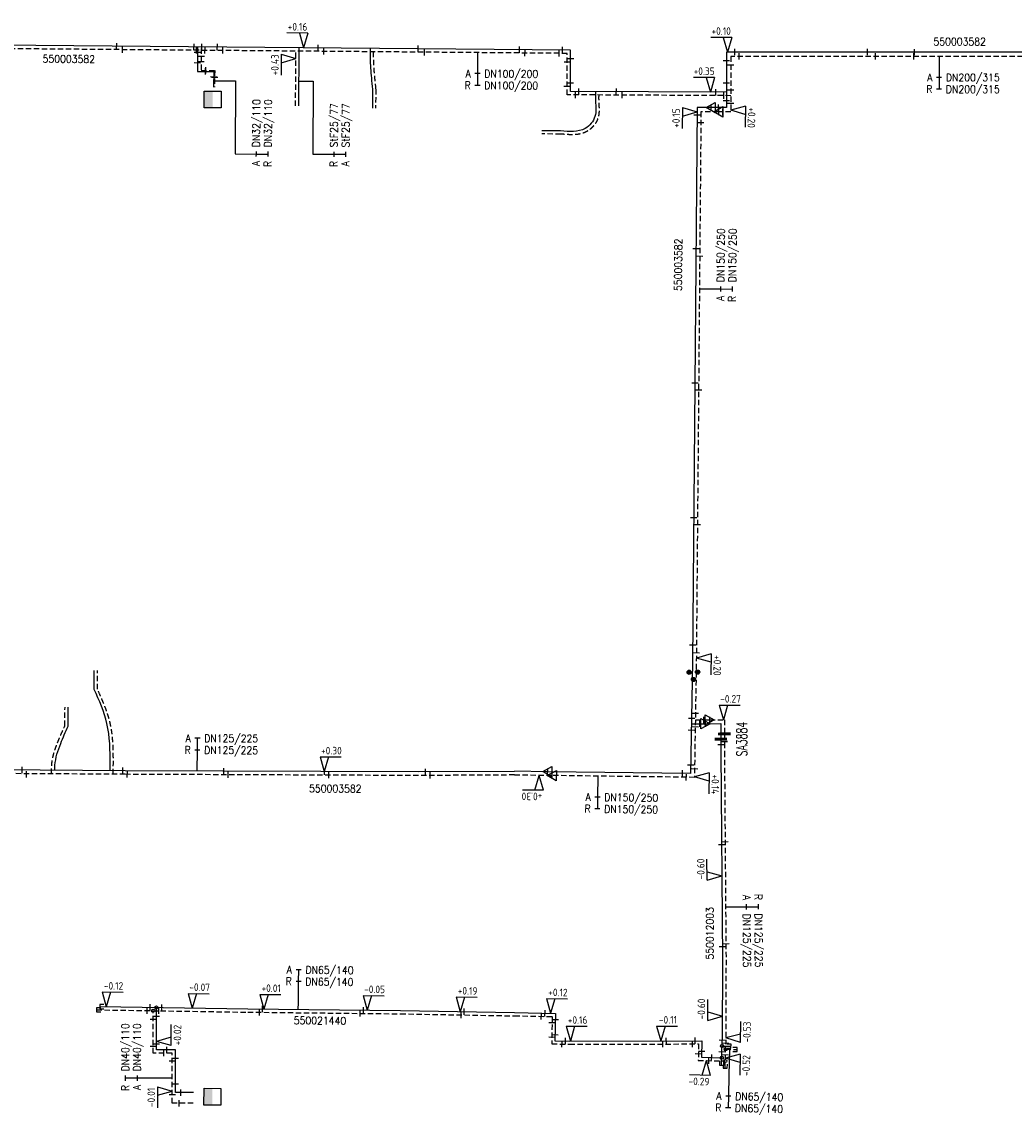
# Model space of a CAD drawing. Header units: millimetres. Extents: x 0 to 118862798, y 0 to 490252104.
# Tile 4 of 12: x 115045952 to 115164083, y 489307940 to 489438003. Entities that reach past the tile are written whole.
import ezdxf
from ezdxf.enums import TextEntityAlignment as Align

# ---------------------------------------------------------------- set-up
doc = ezdxf.new("R2010")
doc.units = ezdxf.units.MM
doc.header["$LTSCALE"] = 200
doc.linetypes.add('HIDDEN2', pattern=[4.7625, 3.175, -1.5875])
for name, color, linetype in [('WW-C-AFSLUITER', 7, 'Continuous'), ('WW-C-expansiekussen', 7, 'Continuous'), ('WW-C-kastWM', 7, 'Continuous'), ('WW-C-mof', 7, 'Continuous'), ('WW-C-tstuk', 7, 'Continuous'), ('WW-C-VERLOOP', 7, 'Continuous'), ('WW-I-diam', 7, 'Continuous'), ('WW-I-info', 7, 'Continuous'), ('WW-I-NAP', 7, 'Continuous'), ('WW-L-aanvoer', 3, 'Continuous'), ('WW-L-retour', 3, 'HIDDEN2')]:
    doc.layers.add(name, color=color, linetype=linetype)
doc.styles.add('DIN17', font='ROMANS.SHX', dxfattribs={"width": 0.9})
doc.styles.add('ISOCP', font='ISOCP.SHX')

# ---------------------------------------------------------------- blocks, each defined once
blk = doc.blocks.new('LR-VERL')
at = {"color": 0, "linetype": 'ByBlock', "lineweight": -2}
blk.add_lwpolyline([(1.08, 0), (-1.08, -1.25), (-1.08, 1.25)], close=True, dxfattribs=at)
blk = doc.blocks.new('LR-mof')
at = {"color": 0, "linetype": 'ByBlock', "lineweight": -2}
blk.add_line((0, -0.75), (0, 0.75), dxfattribs=at)
blk = doc.blocks.new('LR-expk')
at = {"color": 0, "lineweight": -3, "const_width": 0.5}
for points in [[(-3.93, 0.02, 1), (-3.43, 0.02, 1)], [(-2.2, 1.02, 1), (-1.7, 1.02, 1)], [(-2.2, -0.98, 1), (-1.7, -0.98, 1)]]:
    blk.add_lwpolyline(points, format="xyb", close=True, dxfattribs=at)
at = {"color": 0, "linetype": 'ByBlock', "lineweight": -2}
for centre in [(-3.68, 0.02), (-1.95, 1.02), (-1.95, -0.98)]:
    blk.add_circle(centre, 0.5, dxfattribs=at)
blk = doc.blocks.new('LR-DIAO2')
at = {"color": 0, "lineweight": -3}
blk.add_line((0, 0), (0, -5), dxfattribs=at)
at = {"color": 0, "linetype": 'Continuous', "lineweight": -3}
blk.add_line((0, -5), (0, -7.8), dxfattribs=at)
at = {"color": 0, "lineweight": -3}
for points in [[(0.61, -5), (0, -5), (-0.61, -5)], [(0.61, -7.8), (0, -7.8), (-0.61, -7.8)]]:
    blk.add_lwpolyline(points, dxfattribs=at)
at = {"color": 1, "lineweight": -3, "style": 'DIN17', "width": 0.9}
for tag, p in [('*1', (-1.61, -5)), ('*2', (-1.61, -7.78))]:
    blk.add_attdef(tag, text='', height=1.8, dxfattribs=at).set_placement(p, align=Align.MIDDLE_RIGHT)
for tag, p in [('*11', (1.61, -5)), ('*12', (1.61, -7.8))]:
    blk.add_attdef(tag, text='', height=1.8, dxfattribs=at).set_placement(p, align=Align.MIDDLE_LEFT)
blk = doc.blocks.new('LR-DIAB2')
at = {"color": 0, "linetype": 'Continuous', "lineweight": -3}
blk.add_line((0, 5), (0, 7.8), dxfattribs=at)
at = {"color": 0, "lineweight": -3}
blk.add_line((0, 0), (0, 5), dxfattribs=at)
for points in [[(0.61, 7.8), (0, 7.8), (-0.61, 7.8)], [(0.61, 5), (0, 5), (-0.61, 5)]]:
    blk.add_lwpolyline(points, dxfattribs=at)
at = {"color": 1, "lineweight": -3, "style": 'DIN17', "width": 0.9}
for tag, p in [('*1', (-1.61, 7.8)), ('*2', (-1.61, 5.02))]:
    blk.add_attdef(tag, text='', height=1.8, dxfattribs=at).set_placement(p, align=Align.MIDDLE_RIGHT)
for tag, p in [('*11', (1.61, 7.8)), ('*12', (1.61, 5))]:
    blk.add_attdef(tag, text='', height=1.8, dxfattribs=at).set_placement(p, align=Align.MIDDLE_LEFT)
blk = doc.blocks.new('nap1')
at = {"color": 0, "linetype": 'Continuous', "lineweight": -3}
for p, q in [((-1, 3.5), (0, 0)), ((-1, 3.5), (4, 3.5)), ((1, 3.5), (0, 0))]:
    blk.add_line(p, q, dxfattribs=at)
at = {"color": 0, "linetype": 'Continuous', "lineweight": -3, "style": 'ISOCP'}
for tag, p in [('*1', (1.7, 5)), ('*2', (4, 1.5))]:
    blk.add_attdef(tag, text='', height=1.8, dxfattribs=at).set_placement(p, align=Align.MIDDLE)
blk = doc.blocks.new('nap2')
at = {"color": 0, "linetype": 'Continuous', "lineweight": -3}
for p, q in [((1, 3.5), (-4, 3.5)), ((-1, 3.5), (0, 0)), ((1, 3.5), (0, 0))]:
    blk.add_line(p, q, dxfattribs=at)
at = {"color": 0, "linetype": 'Continuous', "lineweight": -3, "style": 'ISOCP'}
for tag, p in [('*1', (-1.5, 5)), ('*2', (-4, 1.5))]:
    blk.add_attdef(tag, text='', height=1.8, dxfattribs=at).set_placement(p, align=Align.MIDDLE)
blk = doc.blocks.new('LR-tsb')
blk.add_circle((0, 0), 0.375)
blk = doc.blocks.new('LR-smof')
at = {"color": 0, "linetype": 'ByBlock', "lineweight": -2}
blk.add_lwpolyline([(1, 0.5), (0, 0.5), (0, -0.5), (1, -0.5)], dxfattribs=at)
blk = doc.blocks.new('LR-AFS')
at = {"color": 0, "lineweight": -3, "const_width": 0.7}
blk.add_lwpolyline([(0, -1.5), (0, 1.5)], dxfattribs=at)
at = {"color": 7, "linetype": 'ByBlock', "lineweight": -2, "style": 'DIN17', "width": 0.9}
blk.add_attdef('*1', text='', height=2.5, dxfattribs=at).set_placement((0, 5), align=Align.MIDDLE)
at = {"color": 0, "linetype": 'ByBlock', "lineweight": -2, "style": 'DIN17', "width": 0.3, "flags": 1}
for tag, p in [('*2', (2.5, 1.5)), ('OCODE', (-7.5, -2.5)), ('NCODE', (-2.5, -2.5)), ('BC', (2.5, -2.5)), ('RK', (7.5, -2.5)), ('ST', (-7.5, -5)), ('VCODE', (-2.5, -5)), ('NIVO', (2.5, -5)), ('IMM', (7.5, -5)), ('FABR', (-7.5, -7.5)), ('TYPE', (-2.5, -7.5)), ('OPBOUW', (2.5, -7.5)), ('BEDIEN', (7.5, -7.5)), ('VERTR', (-7.5, -10)), ('OPBLEN', (-2.5, -10)), ('HULPST', (2.5, -10)), ('VERLSP', (7.5, -10)), ('DEKM', (-7.5, -12.5)), ('PDATUM', (-2.5, -12.5)), ('OPM', (2.5, -12.5)), ('BORD', (7.5, -12.5)), ('BORDL', (-7.5, -15)), ('BORDX', (-2.5, -15)), ('BORDY', (2.5, -15)), ('BORDZ', (7.5, -15))]:
    blk.add_attdef(tag, text='', height=1.8, dxfattribs=at).set_placement(p, align=Align.MIDDLE)
blk = doc.blocks.new('LR-kastWM')
at = {"color": 0, "linetype": 'ByBlock', "lineweight": -3}
blk.add_lwpolyline([(-2, 2), (2, 2), (2, -2), (-2, -2)], close=True, dxfattribs=at)
at = {"color": 0}
blk.add_solid([(-2, -2), (0, -2), (-2, 2), (0, 2)], dxfattribs=at)
at = {"color": 7, "linetype": 'ByBlock', "lineweight": -3, "style": 'DIN17', "width": 0.7}
for tag, p in [('*1', (0, 5)), ('*2', (0, -5))]:
    blk.add_attdef(tag, text='', height=2.5, dxfattribs=at).set_placement(p, align=Align.MIDDLE)
at = {"color": 0, "linetype": 'ByBlock', "lineweight": -2, "style": 'DIN17', "width": 0.3, "flags": 1}
for tag, p in [('OCODE', (4.5, 1.25)), ('NCODE', (9.5, 1.25)), ('BC', (14.5, 1.25)), ('RK', (19.5, 1.25)), ('ST', (4.5, -1.25)), ('VCODE', (9.5, -1.25)), ('NIVO', (14.5, -1.25)), ('IMM', (19.5, -1.25))]:
    blk.add_attdef(tag, text='', height=1.8, dxfattribs=at).set_placement(p, align=Align.MIDDLE)
blk = doc.blocks.new('LR-hyp')
at = {"color": 7, "linetype": 'ByBlock', "lineweight": -3, "style": 'DIN17', "width": 0.9}
blk.add_attdef('*1', text='', height=1.8, dxfattribs=at).set_placement((0, 0), align=Align.MIDDLE)
at = {"color": 7, "linetype": 'ByBlock', "lineweight": -2, "style": 'DIN17', "width": 0.9, "flags": 1}
blk.add_attdef('*2', text='', height=1.8, dxfattribs=at).set_placement((0, -5), align=Align.MIDDLE)

msp = doc.modelspace()

# ---------------------------------------------------------------- linework, layer by layer
at = {"layer": 'WW-I-diam', "lineweight": -3}
for p, q in [((115068899, 489430983), (115071399, 489430963)), ((115071399, 489430963), (115071329, 489422286))]:
    msp.add_line(p, q, dxfattribs=at)
at = {"layer": 'WW-I-diam'}
for p, q in [((115078938, 489430940), (115080650, 489430927)), ((115080650, 489430927), (115080586, 489422258)), ((115078859, 489320406), (115078868, 489321235)), ((115130192, 489315655), (115130123, 489312591)), ((115063853, 489312223), (115062168, 489312223))]:
    msp.add_line(p, q, dxfattribs=at)
at = {"layer": 'WW-L-aanvoer', "lineweight": -3}
for p, q in [((115111282, 489434642), (115009548, 489435494)), ((115066878, 489435014), (115066854, 489432103)), ((115111255, 489429710), (115111282, 489434642)), ((115129836, 489434401), (115129829, 489427794)), ((115184184, 489434384), (115129836, 489434401)), ((115066854, 489432103), (115068799, 489432103)), ((115068799, 489432103), (115068783, 489430212)), ((115087702, 489429975), (115087683, 489427736)), ((115129831, 489429614), (115111255, 489429710)), ((115126350, 489427794), (115125795, 489361765)), ((115127968, 489427794), (115126350, 489427794)), ((115129829, 489427794), (115127968, 489427794)), ((115110089, 489425022), (115107860, 489425033)), ((115125795, 489361765), (115125573, 489348497)), ((115054566, 489358517), (115054580, 489360767)), ((115051457, 489354150), (115051471, 489356400)), ((115125673, 489354426), (115127340, 489354432)), ((115127340, 489354432), (115129162, 489354438)), ((115129162, 489354438), (115129168, 489352589)), ((115129168, 489352589), (115129169, 489352154)), ((115058242, 489348828), (115022243, 489349053)), ((115093183, 489348685), (115058242, 489348828)), ((115104612, 489348753), (115093183, 489348685)), ((115108511, 489348716), (115104616, 489348766)), ((115125573, 489348497), (115108511, 489348716))]:
    msp.add_line(p, q, dxfattribs=at)
at = {"layer": 'WW-L-aanvoer'}
for p, q in [((115078917, 489428015), (115078967, 489434913)), ((115129169, 489352154), (115129169, 489351084)), ((115129169, 489351084), (115129357, 489326304)), ((115129357, 489326304), (115129330, 489316734)), ((115055227, 489320740), (115072842, 489320465)), ((115061973, 489315589), (115061973, 489320635)), ((115072842, 489320465), (115091049, 489320267)), ((115091049, 489320267), (115104595, 489320025)), ((115104595, 489320025), (115109478, 489319938)), ((115109478, 489319938), (115109420, 489316678)), ((115109420, 489316678), (115111151, 489316647)), ((115111151, 489316647), (115126896, 489316680)), ((115126896, 489316680), (115126867, 489314710)), ((115129263, 489313748), (115129330, 489316734)), ((115129315, 489316055), (115130377, 489316031)), ((115064233, 489315589), (115061973, 489315589)), ((115064233, 489310499), (115064233, 489315589)), ((115126867, 489314710), (115129283, 489314663)), ((115066395, 489310499), (115064233, 489310499))]:
    msp.add_line(p, q, dxfattribs=at)
at = {"layer": 'WW-L-aanvoer', "lineweight": -3}
for points, knots in [([(115087424, 489434842), (115087417, 489434459), (115087395, 489433281), (115087516, 489431656), (115087652, 489430420), (115087702, 489429975)], [0, 0, 0, 0, 1148.6137997, 3533.4310691, 4879.329922, 4879.329922, 4879.329922, 4879.329922]), ([(115056459, 489348839), (115056461, 489349094), (115056473, 489350977), (115056429, 489354366), (115055161, 489357191), (115054566, 489358517)], [425.5255078, 425.5255078, 425.5255078, 425.5255078, 1191.3814041, 6071.675778, 10392.5049414, 10392.5049414, 10392.5049414, 10392.5049414]), ([(115049876, 489348880), (115049874, 489349079), (115049889, 489350175), (115050493, 489351963), (115051155, 489353464), (115051457, 489354147)], [423.9765756, 423.9765756, 423.9765756, 423.9765756, 1019.9534837, 3713.5297508, 5959.4706798, 5959.4706798, 5959.4706798, 5959.4706798])]:
    msp.add_open_spline(points, degree=3, knots=knots, dxfattribs=at)
msp.add_spline([(115114253, 489429694), (115114247, 489428551), (115114181, 489426743), (115113014, 489425310), (115110089, 489425022)], degree=3, dxfattribs=at)
at = {"layer": 'WW-L-retour', "lineweight": -3}
for p, q in [((115110880, 489434246), (115009545, 489435094)), ((115067301, 489434810), (115067280, 489432223)), ((115110853, 489429312), (115110880, 489434246)), ((115130350, 489433886), (115130343, 489427279)), ((115184183, 489433869), (115130350, 489433886)), ((115067280, 489432223), (115068909, 489432223)), ((115068909, 489432223), (115068893, 489430211)), ((115088082, 489429983), (115088063, 489427733)), ((115130344, 489429211), (115110853, 489429312)), ((115126796, 489427279), (115126243, 489361539)), ((115128867, 489427279), (115126796, 489427279)), ((115130343, 489427279), (115128867, 489427279)), ((115110108, 489424642), (115107858, 489424653)), ((115126243, 489361539), (115126015, 489348041)), ((115054946, 489358557), (115054960, 489360765)), ((115051077, 489354192), (115051091, 489356402)), ((115126131, 489354878), (115127841, 489354883)), ((115127841, 489354883), (115129585, 489354889)), ((115129585, 489354889), (115129591, 489353211)), ((115129591, 489353211), (115129594, 489352156)), ((115058240, 489348403), (115022241, 489348628)), ((115093184, 489348260), (115058240, 489348403)), ((115104614, 489348328), (115093184, 489348260)), ((115109035, 489348259), (115104610, 489348316)), ((115126015, 489348041), (115109035, 489348259))]:
    msp.add_line(p, q, dxfattribs=at)
at = {"layer": 'WW-L-retour'}
for p, q in [((115078537, 489428017), (115078584, 489434516)), ((115129594, 489352156), (115129594, 489351086)), ((115129594, 489351086), (115129782, 489326305)), ((115129782, 489326305), (115129747, 489316377)), ((115054840, 489320366), (115072837, 489320085)), ((115061593, 489315209), (115061593, 489320261)), ((115072837, 489320085), (115091044, 489319887)), ((115091044, 489319887), (115104588, 489319645)), ((115104588, 489319645), (115109092, 489319565)), ((115109092, 489319565), (115109034, 489316305)), ((115109034, 489316305), (115111148, 489316267)), ((115111148, 489316267), (115126511, 489316299)), ((115126511, 489316299), (115126482, 489314337)), ((115129680, 489313404), (115129747, 489316377)), ((115063853, 489315209), (115061593, 489315209)), ((115063853, 489309236), (115063853, 489315209)), ((115129731, 489315665), (115131106, 489315634)), ((115126482, 489314337), (115129700, 489314275)), ((115066360, 489309236), (115063853, 489309236))]:
    msp.add_line(p, q, dxfattribs=at)
at = {"layer": 'WW-L-retour', "lineweight": -3}
for points, knots in [([(115087797, 489434439), (115087793, 489434194), (115087785, 489433161), (115087896, 489431673), (115088032, 489430436), (115088082, 489429983)], [399.9280016, 399.9280016, 399.9280016, 399.9280016, 1135.4444931, 3498.5674751, 4868.0406579, 4868.0406579, 4868.0406579, 4868.0406579]), ([(115114623, 489429293), (115114619, 489429044), (115114615, 489428147), (115114837, 489426490), (115113056, 489424376), (115111206, 489424543), (115110108, 489424642)], [401.4673484, 401.4673484, 401.4673484, 401.4673484, 1149.4634592, 3092.3415267, 5226.1626854, 8342.1366326, 8342.1366326, 8342.1366326, 8342.1366326]), ([(115056836, 489348412), (115056839, 489348814), (115056854, 489350863), (115056815, 489354415), (115055539, 489357245), (115054946, 489358557)], [0, 0, 0, 0, 1207.4899867, 6157.9574171, 10435.8406607, 10435.8406607, 10435.8406607, 10435.8406607]), ([(115049504, 489348458), (115049495, 489348815), (115049462, 489350098), (115050109, 489352040), (115050781, 489353536), (115051077, 489354192)], [0, 0, 0, 0, 1068.0800082, 3838.2670723, 6003.6125266, 6003.6125266, 6003.6125266, 6003.6125266])]:
    msp.add_open_spline(points, degree=3, knots=knots, dxfattribs=at)

# ---------------------------------------------------------------- block references
at = {"layer": 'WW-C-AFSLUITER', "linetype": 'Continuous'}
ref = msp.add_blockref('LR-AFS', (115129168, 489352589), dxfattribs=dict(at, xscale=500.0000000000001, yscale=500.0000000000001, zscale=500.0000000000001, rotation=270.18940751))
ref.add_attrib('*1', 'SA3884', dxfattribs={"layer": '0', "color": 7, "linetype": 'ByBlock', "lineweight": -2, "height": 1250, "rotation": 90.18941, "style": 'DIN17', "width": 0.65}).set_placement((115131668, 489352597), align=Align.MIDDLE)
at = {"layer": 'WW-C-AFSLUITER', "linetype": 'Continuous', "xscale": 500.0000000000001, "yscale": 500.0000000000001, "zscale": 500.0000000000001, "rotation": 270.18940751}
msp.add_blockref('LR-AFS', (115129591, 489353211), dxfattribs=at)
at = {"layer": 'WW-C-expansiekussen', "linetype": 'Continuous', "lineweight": -3, "xscale": 500.0000000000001, "yscale": 500.0000000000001, "zscale": 500.0000000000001, "rotation": 90.72800000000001}
msp.add_blockref('LR-expk', (115125893, 489361541), dxfattribs=at)
at = {"layer": 'WW-C-kastWM', "linetype": 'Continuous', "xscale": 500, "yscale": 500, "zscale": 500}
msp.add_blockref('LR-kastWM', (115068662, 489428752), dxfattribs=at)
at = {"layer": 'WW-C-kastWM', "linetype": 'Continuous', "xscale": 499.9999999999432, "yscale": 499.9999999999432, "zscale": 499.9999999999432, "rotation": 359.5755464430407}
msp.add_blockref('LR-kastWM', (115068634, 489310013), dxfattribs=at)
at = {"layer": 'WW-C-mof', "linetype": 'Continuous', "lineweight": -3}
for p, xscale, yscale, zscale, rotation in [((115057237, 489435095), 500.0000000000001, 500.0000000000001, 500.0000000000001, 359.5203), ((115057946, 489434689), 500.0000000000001, 500.0000000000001, 500.0000000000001, 359.5203), ((115066449, 489435018), 499.9999999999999, 499.9999999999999, 499.9999999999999, 359.52033679), ((115066854, 489434358), 500, 500, 500, 89.54097622), ((115066754, 489434615), 499.9999999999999, 499.9999999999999, 499.9999999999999, 359.52033679), ((115067382, 489435010), 499.9999999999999, 499.9999999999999, 499.9999999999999, 359.52033679), ((115067754, 489434607), 499.9999999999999, 499.9999999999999, 499.9999999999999, 359.52033679), ((115069222, 489434994), 500.0000000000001, 500.0000000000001, 500.0000000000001, 359.5203), ((115069877, 489434589), 500.0000000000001, 500.0000000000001, 500.0000000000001, 359.5203), ((115081238, 489434894), 500.0000000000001, 500.0000000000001, 500.0000000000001, 359.5203), ((115081906, 489434488), 500.0000000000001, 500.0000000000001, 500.0000000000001, 359.5203), ((115093123, 489434794), 500.0000000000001, 500.0000000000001, 500.0000000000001, 359.5203), ((115093899, 489434388), 500.0000000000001, 500.0000000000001, 500.0000000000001, 359.5203), ((115105206, 489434693), 500.0000000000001, 500.0000000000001, 500.0000000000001, 359.5203), ((115105853, 489434288), 500.0000000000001, 500.0000000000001, 500.0000000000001, 359.5203), ((115146633, 489434396), 500.0000000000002, 500.0000000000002, 500.0000000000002, 359.982), ((115147590, 489433880), 500.0000000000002, 500.0000000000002, 500.0000000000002, 359.982), ((115152137, 489433879), 500.0000000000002, 500.0000000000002, 500.0000000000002, 359.982), ((115152226, 489434394), 500.0000000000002, 500.0000000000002, 500.0000000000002, 359.982), ((115066854, 489433103), 500, 500, 500, 89.54097622), ((115067288, 489433246), 500, 500, 500, 89.54097622), ((115067314, 489433881), 500, 500, 500, 89.54097622), ((115068793, 489431434), 500, 500, 500, 89.54097622), ((115068902, 489431382), 500, 500, 500, 89.54097622), ((115129832, 489430687), 500, 500, 500, 89.93930000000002), ((115116722, 489429710), 500.0000000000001, 500.0000000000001, 500.0000000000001, 359.7035), ((115117412, 489429278), 500.0000000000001, 500.0000000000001, 500.0000000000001, 359.7035), ((115128559, 489429620), 500.0000000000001, 500.0000000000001, 500.0000000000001, 359.7035), ((115129538, 489429215), 500.0000000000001, 500.0000000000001, 500.0000000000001, 359.7035), ((115130350, 489429852), 500, 500, 500, 89.93930000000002), ((115129830, 489428610), 500, 500, 500, 89.93930000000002), ((115126209, 489410967), 500, 500, 500, 89.5184), ((115126651, 489410085), 500, 500, 500, 89.5184), ((115126074, 489394977), 500, 500, 500, 89.5184), ((115126517, 489394139), 500, 500, 500, 89.5184), ((115125940, 489378953), 500, 500, 500, 89.5184), ((115126382, 489378095), 500, 500, 500, 89.5184), ((115125808, 489363780), 500, 500, 500, 89.5184), ((115126254, 489362849), 500, 500, 500, 89.5184), ((115045990, 489348905), 499.9999999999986, 499.9999999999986, 499.9999999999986, 359.76545673), ((115046510, 489348393), 499.9999999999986, 499.9999999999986, 499.9999999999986, 359.76545673), ((115057990, 489348829), 499.9999999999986, 499.9999999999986, 499.9999999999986, 359.76545673), ((115058510, 489348402), 499.9999999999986, 499.9999999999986, 499.9999999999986, 359.76545673), ((115069990, 489348780), 500.0000000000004, 500.0000000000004, 500.0000000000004, 359.76545673), ((115070510, 489348353), 500.0000000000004, 500.0000000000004, 500.0000000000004, 359.76545673), ((115081990, 489348731), 500, 500, 500, 359.76545673), ((115082510, 489348304), 500, 500, 500, 359.76545673), ((115094013, 489348690), 500.0000000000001, 500.0000000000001, 500.0000000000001, 0.34063826), ((115094572, 489348268), 500.0000000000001, 500.0000000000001, 500.0000000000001, 0.34063826)]:
    msp.add_blockref('LR-mof', p, dxfattribs=dict(at, xscale=xscale, yscale=yscale, zscale=zscale, rotation=rotation))
at = {"layer": 'WW-C-mof', "lineweight": -3}
for p, xscale, yscale, zscale, rotation in [((115109880, 489434254), 500, 500, 500, 179.5203367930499), ((115110282, 489434651), 500, 500, 500, 179.5203367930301), ((115130836, 489434401), 500, 500, 500, 359.9819571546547), ((115131350, 489433886), 500, 500, 500, 359.9819571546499), ((115110874, 489433246), 500.0000000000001, 500.0000000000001, 500.0000000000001, 269.6892709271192), ((115111277, 489433642), 500, 500, 500, 269.6892709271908), ((115129835, 489433401), 500, 500, 500, 269.9393221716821), ((115130349, 489432886), 500.0000000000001, 500.0000000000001, 500.0000000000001, 269.9393221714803), ((115110859, 489430312), 500.0000000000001, 500.0000000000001, 500.0000000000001, 89.68927092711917), ((115111261, 489430710), 500, 500, 500, 89.68927092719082), ((115111853, 489429307), 500, 500, 500, 359.7035099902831), ((115112255, 489429705), 500, 500, 500, 359.7035099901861), ((115127968, 489427794), 500, 500, 500, 180), ((115128829, 489427794), 500, 500, 500, 179.999999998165), ((115128867, 489427279), 500, 500, 500, 180), ((115129343, 489427279), 500, 500, 500, 179.9999999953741), ((115130344, 489428279), 500, 500, 500, 89.93932217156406), ((115126343, 489426932), 500, 500, 500, 269.5183610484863), ((115126785, 489426021), 500, 500, 500, 269.5183610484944), ((115125684, 489355056), 500.0000000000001, 500.0000000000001, 500.0000000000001, 89.03244011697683), ((115126144, 489355655), 500.0000000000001, 500.0000000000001, 500.0000000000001, 89.0324401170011), ((115126673, 489354429), 500, 500, 500, 0.189407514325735), ((115127131, 489354881), 500, 500, 500, 0.189407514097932), ((115127340, 489354432), 500.0000000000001, 500.0000000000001, 500.0000000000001, 0.18940751), ((115127841, 489354883), 499.9999999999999, 499.9999999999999, 499.9999999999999, 0.18940752), ((115125660, 489353639), 500.0000000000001, 500.0000000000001, 500.0000000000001, 89.03244011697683), ((115126117, 489354040), 500.0000000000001, 500.0000000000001, 500.0000000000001, 89.0324401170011), ((115108511, 489348716), 499.9999999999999, 499.9999999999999, 499.9999999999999, 179.26521415), ((115109035, 489348259), 500.0000000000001, 500.0000000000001, 500.0000000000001, 179.26521418), ((115124573, 489348510), 500.0000000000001, 500.0000000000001, 500.0000000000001, 179.2652141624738), ((115125015, 489348054), 499.9999999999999, 499.9999999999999, 499.9999999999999, 179.2652141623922), ((115125590, 489349497), 500.0000000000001, 500.0000000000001, 500.0000000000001, 89.03244011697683), ((115126032, 489349041), 500.0000000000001, 500.0000000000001, 500.0000000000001, 89.03244011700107)]:
    msp.add_blockref('LR-mof', p, dxfattribs=dict(at, xscale=xscale, yscale=yscale, zscale=zscale, rotation=rotation))
at = {"layer": 'WW-C-mof', "linetype": 'Continuous', "lineweight": -3, "xscale": 500, "yscale": 500, "zscale": 500}
for p in [(115067797, 489432103), (115067854, 489432223)]:
    msp.add_blockref('LR-mof', p, dxfattribs=at)
at = {"layer": 'WW-C-mof', "linetype": 'Continuous'}
for name, p, xscale, yscale, zscale, rotation in [('LR-mof', (115129594, 489352331), 500.0000000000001, 500.0000000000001, 500.0000000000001, 270.1894), ('LR-mof', (115129169, 489351941), 499.9999999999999, 499.9999999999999, 499.9999999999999, 270.0077), ('LR-mof', (115129253, 489340040), 499.9999999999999, 499.9999999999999, 499.9999999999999, 270.4329), ('LR-mof', (115129675, 489340388), 499.9999999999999, 499.9999999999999, 499.9999999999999, 270.4329), ('LR-mof', (115129345, 489327900), 499.9999999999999, 499.9999999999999, 499.9999999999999, 270.4329), ('LR-mof', (115129767, 489328240), 499.9999999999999, 499.9999999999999, 499.9999999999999, 270.4329), ('LR-smof', (115055227, 489320740), 500, 500, 500, 359.105), ('LR-smof', (115054840, 489320366), 500, 500, 500, 359.105), ('LR-mof', (115074255, 489320070), 499.9999999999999, 499.9999999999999, 499.9999999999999, 359.3749), ('LR-mof', (115074614, 489320446), 499.9999999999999, 499.9999999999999, 499.9999999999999, 359.3749), ('LR-mof', (115086240, 489319939), 499.9999999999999, 499.9999999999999, 499.9999999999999, 359.3749), ('LR-mof', (115086612, 489320315), 499.9999999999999, 499.9999999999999, 499.9999999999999, 359.3749), ('LR-mof', (115098252, 489319758), 499.9999999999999, 499.9999999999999, 499.9999999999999, 358.9788), ('LR-mof', (115098611, 489320132), 499.9999999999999, 499.9999999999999, 499.9999999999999, 358.9788), ('LR-mof', (115107789, 489319588), 499.9999999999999, 499.9999999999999, 499.9999999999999, 358.9788), ('LR-mof', (115108229, 489319960), 499.9999999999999, 499.9999999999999, 499.9999999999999, 358.9788), ('LR-mof', (115109078, 489318801), 499.9999999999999, 499.9999999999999, 499.9999999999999, 88.97880000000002), ('LR-mof', (115109465, 489319182), 499.9999999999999, 499.9999999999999, 499.9999999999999, 88.97880000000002), ('LR-mof', (115109048, 489317084), 499.9999999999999, 499.9999999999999, 499.9999999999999, 88.97880000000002), ('LR-mof', (115109433, 489317367), 499.9999999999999, 499.9999999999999, 499.9999999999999, 88.97880000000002), ('LR-mof', (115122677, 489316671), 500.0000000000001, 500.0000000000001, 500.0000000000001, 0.1183), ('LR-mof', (115126109, 489316678), 500.0000000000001, 500.0000000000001, 500.0000000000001, 0.1183), ('LR-mof', (115061593, 489316004), 500, 500, 500, 90), ('LR-mof', (115061973, 489316309), 500, 500, 500, 270), ('LR-mof', (115110253, 489316283), 499.9999999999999, 499.9999999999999, 499.9999999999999, 358.9788), ('LR-mof', (115110678, 489316656), 499.9999999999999, 499.9999999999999, 499.9999999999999, 358.9788), ('LR-mof', (115122248, 489316290), 500.0000000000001, 500.0000000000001, 500.0000000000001, 0.1183), ('LR-mof', (115125776, 489316298), 500.0000000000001, 500.0000000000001, 500.0000000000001, 0.1183), ('LR-mof', (115129330, 489316734), 500, 500, 500, 88.7105), ('LR-mof', (115129747, 489316377), 500, 500, 500, 88.7105), ('LR-smof', (115130377, 489316031), 500, 500, 500, 178.7105), ('LR-smof', (115131106, 489315634), 500, 500, 500, 178.7105), ('LR-mof', (115064233, 489314560), 500, 500, 500, 90), ('LR-mof', (115126493, 489315106), 500, 500, 500, 89.15300000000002), ('LR-mof', (115126877, 489315392), 500, 500, 500, 89.15300000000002), ('LR-mof', (115127738, 489314313), 500, 500, 500, 358.8898), ('LR-mof', (115128069, 489314686), 500, 500, 500, 358.8898), ('LR-mof', (115129298, 489315336), 500, 500, 500, 88.7105), ('LR-mof', (115129715, 489314977), 500, 500, 500, 88.7105), ('LR-mof', (115063853, 489314255), 500, 500, 500, 90), ('LR-smof', (115129263, 489313748), 500, 500, 500, 88.7105), ('LR-smof', (115129680, 489313404), 500, 500, 500, 88.7105), ('LR-mof', (115064233, 489311497), 500, 500, 500, 90), ('LR-mof', (115063853, 489310231), 500, 500, 500, 90)]:
    msp.add_blockref(name, p, dxfattribs=dict(at, xscale=xscale, yscale=yscale, zscale=zscale, rotation=rotation))
at = {"layer": 'WW-C-mof'}
for p, xscale, yscale, zscale, rotation in [((115061216, 489320647), 499.9999999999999, 499.9999999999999, 499.9999999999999, 359.105034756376), ((115062612, 489320625), 499.9999999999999, 499.9999999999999, 499.9999999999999, 359.105034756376), ((115060859, 489320272), 500, 500, 500, 359.1050347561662), ((115062251, 489320251), 500, 500, 500, 359.1050347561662), ((115061593, 489319265), 500, 500, 500, 269.999999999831), ((115061973, 489319604), 500, 500, 500, 270.0000000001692)]:
    msp.add_blockref('LR-mof', p, dxfattribs=dict(at, xscale=xscale, yscale=yscale, zscale=zscale, rotation=rotation))
at = {"layer": 'WW-C-mof', "linetype": 'Continuous', "xscale": 500, "yscale": 500, "zscale": 500}
for p in [(115063223, 489315589), (115062839, 489315209), (115064867, 489310499), (115064678, 489309236)]:
    msp.add_blockref('LR-mof', p, dxfattribs=at)
at = {"layer": 'WW-C-tstuk', "linetype": 'Continuous', "xscale": 500, "yscale": 500, "zscale": 500}
for p, rotation in [((115061593, 489320261), 359.105), ((115061973, 489320635), 359.105), ((115129315, 489316055), 268.7105), ((115129731, 489315665), 268.7105), ((115129283, 489314663), 88.7105), ((115129700, 489314275), 88.7105)]:
    msp.add_blockref('LR-tsb', p, dxfattribs=dict(at, rotation=rotation))
at = {"layer": 'WW-C-VERLOOP', "linetype": 'Continuous', "lineweight": -3}
for p, xscale, yscale, zscale, rotation in [((115127968, 489427794), 500, 500, 500, 180), ((115128867, 489427279), 500, 500, 500, 180), ((115127340, 489354432), 500.0000000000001, 500.0000000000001, 500.0000000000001, 0.18940751), ((115127841, 489354883), 499.9999999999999, 499.9999999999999, 499.9999999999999, 0.18940752), ((115108511, 489348716), 499.9999999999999, 499.9999999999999, 499.9999999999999, 179.26521415), ((115109035, 489348259), 500.0000000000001, 500.0000000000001, 500.0000000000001, 179.26521418)]:
    msp.add_blockref('LR-VERL', p, dxfattribs=dict(at, xscale=xscale, yscale=yscale, zscale=zscale, rotation=rotation))
at = {"layer": 'WW-I-diam', "linetype": 'Continuous', "lineweight": -3}
for p, xscale, yscale, zscale, rotation, values in [((115100211, 489434335), 500, 500, 500, 359.7035099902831, {'*1': 'A', '*11': 'DN100/200', '*2': 'R', '*12': 'DN100/200'}), ((115071329, 489422286), 499.9999999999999, 499.9999999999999, 499.9999999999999, 89.54097622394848, {'*1': 'A', '*11': 'DN32/110', '*2': 'R', '*12': 'DN32/110'})]:
    msp.add_blockref('LR-DIAO2', p, dxfattribs=dict(at, xscale=xscale, yscale=yscale, zscale=zscale, rotation=rotation)).add_auto_attribs(values)
at = {"layer": 'WW-I-diam', "xscale": 500, "yscale": 500, "zscale": 500}
for name, p, rotation, values in [('LR-DIAO2', (115155146, 489433878), 359.9819571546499, {'*1': 'A', '*11': 'DN200/315', '*2': 'R', '*12': 'DN200/315'}), ('LR-DIAO2', (115126619, 489406218), 89.51836104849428, {'*1': 'A', '*11': 'DN150/250', '*2': 'R', '*12': 'DN150/250'}), ('LR-DIAB2', (115066841, 489348793), 359.765456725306, {'*1': 'A', '*11': 'DN125/225', '*2': 'R', '*12': 'DN125/225'}), ('LR-DIAO2', (115114516, 489348189), 359.2652141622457, {'*1': 'A', '*11': 'DN150/250', '*2': 'R', '*12': 'DN150/250'})]:
    msp.add_blockref(name, p, dxfattribs=dict(at, rotation=rotation)).add_auto_attribs(values)
at = {"layer": 'WW-I-diam', "linetype": 'Continuous'}
for name, p, xscale, yscale, zscale, rotation, values in [('LR-DIAO2', (115080586, 489422258), 500.0000000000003, 500.0000000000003, 500.0000000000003, 89.57903585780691, {'*1': 'R', '*11': 'StF25/77', '*2': 'A', '*12': 'StF25/77'}), ('LR-DIAB2', (115129734, 489332611), 500.0000000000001, 500.0000000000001, 500.0000000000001, 270.432915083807, {'*1': 'R', '*11': 'DN125/225', '*2': 'A', '*12': 'DN125/225'}), ('LR-DIAB2', (115078868, 489321235), 500, 500, 500, 359.3748928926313, {'*1': 'A', '*11': 'DN65/140', '*2': 'R', '*12': 'DN65/140'}), ('LR-DIAB2', (115062168, 489312223), 500, 500, 500, 90, {'*1': 'R', '*11': 'DN40/110', '*2': 'A', '*12': 'DN40/110'}), ('LR-DIAO2', (115130123, 489312591), 499.9999999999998, 499.9999999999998, 499.9999999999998, 358.7104549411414, {'*1': 'A', '*11': 'DN65/140', '*2': 'R', '*12': 'DN65/140'})]:
    msp.add_blockref(name, p, dxfattribs=dict(at, xscale=xscale, yscale=yscale, zscale=zscale, rotation=rotation)).add_auto_attribs(values)
at = {"layer": 'WW-I-info', "linetype": 'Continuous'}
for p, xscale, yscale, zscale, rotation, values in [((115157600, 489435650), 500, 500, 500, 359.9819571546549, {'*1': '550003582'}), ((115051542, 489433586), 500, 500, 500, 359.5203367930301, {'*1': '550003582'}), ((115124088, 489409076), 499.9999999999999, 499.9999999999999, 499.9999999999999, 89.51836104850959, {'*1': '550003582'}), ((115083269, 489346700), 500.0000000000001, 500.0000000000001, 500.0000000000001, 359.7654567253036, {'*1': '550003582'}), ((115127856, 489329469), 500, 500, 500, 89.92488656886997, {'*1': '550012003'}), ((115081446, 489319078), 499.9999999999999, 499.9999999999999, 499.9999999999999, 359.3748928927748, {'*1': '550021440'})]:
    msp.add_blockref('LR-hyp', p, dxfattribs=dict(at, xscale=xscale, yscale=yscale, zscale=zscale, rotation=rotation)).add_auto_attribs(values)
at = {"layer": 'WW-I-NAP', "linetype": 'Continuous'}
ref = msp.add_blockref('nap2', (115079499, 489434908), dxfattribs=dict(at, xscale=500, yscale=500, zscale=500, rotation=359.5203367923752))
ref.add_attrib('*1', '+0.16', dxfattribs={"layer": '0', "color": 1, "linetype": 'Continuous', "lineweight": -3, "height": 900, "rotation": 359.52034, "style": 'ISOCP'}).set_placement((115078770, 489437414), align=Align.MIDDLE)
at = {"layer": 'WW-I-NAP', "linetype": 'Continuous', "lineweight": -3}
ref = msp.add_blockref('nap2', (115129954, 489434401), dxfattribs=dict(at, xscale=499.9999999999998, yscale=499.9999999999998, zscale=499.9999999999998, rotation=359.9819571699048))
ref.add_attrib('*1', '+0.10', dxfattribs={"layer": '0', "color": 1, "linetype": 'Continuous', "lineweight": -3, "height": 900, "rotation": 359.98196, "style": 'ISOCP'}).set_placement((115129205, 489436901), align=Align.MIDDLE)
at = {"layer": 'WW-I-NAP', "linetype": 'Continuous'}
ref = msp.add_blockref('nap2', (115078578, 489433623), dxfattribs=dict(at, xscale=500, yscale=500, zscale=500, rotation=89.57903585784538))
ref.add_attrib('*1', '+0.43', dxfattribs={"layer": '0', "color": 1, "linetype": 'Continuous', "lineweight": -3, "height": 900, "rotation": 89.57904, "style": 'ISOCP'}).set_placement((115076072, 489432892), align=Align.MIDDLE)
at = {"layer": 'WW-I-NAP', "linetype": 'Continuous', "lineweight": -3}
ref = msp.add_blockref('nap2', (115127916, 489429624), dxfattribs=dict(at, xscale=500.0000000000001, yscale=500.0000000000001, zscale=500.0000000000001, rotation=359.7035099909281))
ref.add_attrib('*1', '+0.35', dxfattribs={"layer": '0', "color": 1, "linetype": 'Continuous', "lineweight": -3, "height": 900, "rotation": 359.70351, "style": 'ISOCP'}).set_placement((115127179, 489432128), align=Align.MIDDLE)
ref = msp.add_blockref('nap2', (115126346, 489427270), dxfattribs=dict(at, xscale=500, yscale=500, zscale=500, rotation=89.51836104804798))
ref.add_attrib('*1', '+0.15', dxfattribs={"layer": '0', "color": 1, "linetype": 'Continuous', "lineweight": -3, "height": 900, "rotation": 89.51836, "style": 'ISOCP'}).set_placement((115123840, 489426541), align=Align.MIDDLE)
ref = msp.add_blockref('nap1', (115130343, 489427506), dxfattribs=dict(at, xscale=500.0000000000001, yscale=500.0000000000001, zscale=500.0000000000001, rotation=268.6508521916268))
ref.add_attrib('*1', '+0.20', dxfattribs={"layer": '0', "color": 1, "linetype": 'Continuous', "lineweight": -3, "height": 900, "rotation": 268.65085, "style": 'ISOCP', "oblique": 360}).set_placement((115132823, 489426597), align=Align.MIDDLE)
ref = msp.add_blockref('nap1', (115126249, 489362254), dxfattribs=dict(at, xscale=500, yscale=500, zscale=500, rotation=269.5183610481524))
ref.add_attrib('*1', '+0.20', dxfattribs={"layer": '0', "color": 1, "linetype": 'Continuous', "lineweight": -3, "height": 900, "rotation": 269.51836, "style": 'ISOCP'}).set_placement((115128742, 489361382), align=Align.MIDDLE)
ref = msp.add_blockref('nap1', (115129479, 489354889), dxfattribs=dict(at, xscale=500, yscale=500, zscale=500, rotation=0.189407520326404))
ref.add_attrib('*1', '-0.27', dxfattribs={"layer": '0', "color": 1, "linetype": 'Continuous', "lineweight": -3, "height": 900, "rotation": 0.18941, "style": 'ISOCP'}).set_placement((115130321, 489357392), align=Align.MIDDLE)
ref = msp.add_blockref('nap1', (115081943, 489348731), dxfattribs=dict(at, xscale=500, yscale=500, zscale=500, rotation=359.7654567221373))
ref.add_attrib('*1', '+0.30', dxfattribs={"layer": '0', "color": 1, "linetype": 'Continuous', "lineweight": -3, "height": 900, "rotation": 359.76546, "style": 'ISOCP'}).set_placement((115082803, 489351228), align=Align.MIDDLE)
ref = msp.add_blockref('nap1', (115107551, 489348265), dxfattribs=dict(at, xscale=500, yscale=500, zscale=500, rotation=179.5409762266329))
ref.add_attrib('*1', '+0.30', dxfattribs={"layer": '0', "color": 1, "linetype": 'Continuous', "lineweight": -3, "height": 900, "rotation": 179.54098, "style": 'ISOCP'}).set_placement((115106680, 489345772), align=Align.MIDDLE)
ref = msp.add_blockref('nap1', (115126016, 489348106), dxfattribs=dict(at, xscale=500.0000000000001, yscale=500.0000000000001, zscale=500.0000000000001, rotation=269.0324401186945))
ref.add_attrib('*1', '+0.14', dxfattribs={"layer": '0', "color": 1, "linetype": 'Continuous', "lineweight": -3, "height": 900, "rotation": 269.03244, "style": 'ISOCP'}).set_placement((115128502, 489347214), align=Align.MIDDLE)
ref = msp.add_blockref('nap1', (115129281, 489336298), dxfattribs=dict(at, xscale=500, yscale=500, zscale=500, rotation=90.43291508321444))
ref.add_attrib('*1', '-0.60', dxfattribs={"layer": '0', "color": 1, "linetype": 'Continuous', "lineweight": -3, "height": 900, "rotation": 90.43292, "style": 'ISOCP'}).set_placement((115126775, 489337130), align=Align.MIDDLE)
at = {"layer": 'WW-I-NAP', "linetype": 'Continuous'}
ref = msp.add_blockref('nap1', (115055980, 489320729), dxfattribs=dict(at, xscale=499.9999999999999, yscale=499.9999999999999, zscale=499.9999999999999, rotation=359.1050347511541))
ref.add_attrib('*1', '-0.12', dxfattribs={"layer": '0', "color": 1, "linetype": 'Continuous', "lineweight": -3, "height": 900, "rotation": 359.10503, "style": 'ISOCP'}).set_placement((115056869, 489323215), align=Align.MIDDLE)
ref = msp.add_blockref('nap1', (115066230, 489320568), dxfattribs=dict(at, xscale=500, yscale=500, zscale=500, rotation=359.1050347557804))
ref.add_attrib('*1', '-0.07', dxfattribs={"layer": '0', "color": 1, "linetype": 'Continuous', "lineweight": -3, "height": 900, "rotation": 359.10503, "style": 'ISOCP'}).set_placement((115067119, 489323055), align=Align.MIDDLE)
ref = msp.add_blockref('nap1', (115074759, 489320444), dxfattribs=dict(at, xscale=500, yscale=500, zscale=500, rotation=359.3748928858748))
ref.add_attrib('*1', '+0.01', dxfattribs={"layer": '0', "color": 1, "linetype": 'Continuous', "lineweight": -3, "height": 900, "rotation": 359.37489, "style": 'ISOCP'}).set_placement((115075636, 489322935), align=Align.MIDDLE)
ref = msp.add_blockref('nap1', (115087063, 489320310), dxfattribs=dict(at, xscale=500.0000000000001, yscale=500.0000000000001, zscale=500.0000000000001, rotation=359.3748928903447))
ref.add_attrib('*1', '-0.05', dxfattribs={"layer": '0', "color": 1, "linetype": 'Continuous', "lineweight": -3, "height": 900, "rotation": 359.37489, "style": 'ISOCP'}).set_placement((115087941, 489322801), align=Align.MIDDLE)
ref = msp.add_blockref('nap1', (115098120, 489320140), dxfattribs=dict(at, xscale=499.9999999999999, yscale=499.9999999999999, zscale=499.9999999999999, rotation=358.9787917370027))
ref.add_attrib('*1', '+0.19', dxfattribs={"layer": '0', "color": 1, "linetype": 'Continuous', "lineweight": -3, "height": 900, "rotation": 358.97879, "style": 'ISOCP'}).set_placement((115099014, 489322625), align=Align.MIDDLE)
ref = msp.add_blockref('nap1', (115108874, 489319949), dxfattribs=dict(at, xscale=500, yscale=500, zscale=500, rotation=358.9787917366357))
ref.add_attrib('*1', '+0.12', dxfattribs={"layer": '0', "color": 1, "linetype": 'Continuous', "lineweight": -3, "height": 900, "rotation": 358.97879, "style": 'ISOCP'}).set_placement((115109769, 489322433), align=Align.MIDDLE)
at = {"layer": 'WW-I-NAP', "linetype": 'Continuous', "lineweight": -3}
ref = msp.add_blockref('nap1', (115129348, 489319607), dxfattribs=dict(at, xscale=500.0000000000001, yscale=500.0000000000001, zscale=500.0000000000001, rotation=89.92488656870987))
ref.add_attrib('*1', '-0.60', dxfattribs={"layer": '0', "color": 1, "linetype": 'Continuous', "lineweight": -3, "height": 900, "rotation": 89.92489, "style": 'ISOCP'}).set_placement((115126849, 489320461), align=Align.MIDDLE)
at = {"layer": 'WW-I-NAP', "linetype": 'Continuous'}
ref = msp.add_blockref('nap1', (115111266, 489316648), dxfattribs=dict(at, xscale=500, yscale=500, zscale=500, rotation=0.118279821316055))
ref.add_attrib('*1', '+0.16', dxfattribs={"layer": '0', "color": 1, "linetype": 'Continuous', "lineweight": -3, "height": 900, "rotation": 0.11828, "style": 'ISOCP'}).set_placement((115112112, 489319149), align=Align.MIDDLE)
ref = msp.add_blockref('nap1', (115122024, 489316670), dxfattribs=dict(at, xscale=500, yscale=500, zscale=500, rotation=0.1182798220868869))
ref.add_attrib('*1', '-0.11', dxfattribs={"layer": '0', "color": 1, "linetype": 'Continuous', "lineweight": -3, "height": 900, "rotation": 0.11828, "style": 'ISOCP'}).set_placement((115122869, 489319172), align=Align.MIDDLE)
ref = msp.add_blockref('nap2', (115061973, 489316607), dxfattribs=dict(at, xscale=500, yscale=500, zscale=500, rotation=270))
ref.add_attrib('*1', '+0.02', dxfattribs={"layer": '0', "color": 1, "linetype": 'Continuous', "lineweight": -3, "height": 900, "rotation": 90, "style": 'ISOCP'}).set_placement((115064473, 489317357), align=Align.MIDDLE)
ref = msp.add_blockref('nap2', (115129749, 489317019), dxfattribs=dict(at, xscale=499.9999999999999, yscale=499.9999999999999, zscale=499.9999999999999, rotation=268.7104549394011))
ref.add_attrib('*1', '-0.53', dxfattribs={"layer": '0', "color": 1, "linetype": 'Continuous', "lineweight": -3, "height": 900, "rotation": 88.71045, "style": 'ISOCP'}).set_placement((115132265, 489317713), align=Align.MIDDLE)
ref = msp.add_blockref('nap1', (115129708, 489314625), dxfattribs=dict(at, xscale=499.9999999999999, yscale=499.9999999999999, zscale=499.9999999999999, rotation=268.7104549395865))
ref.add_attrib('*1', '-0.52', dxfattribs={"layer": '0', "color": 1, "linetype": 'Continuous', "lineweight": -3, "height": 900, "rotation": 88.71045, "style": 'ISOCP'}).set_placement((115132188, 489313719), align=Align.MIDDLE)
ref = msp.add_blockref('nap1', (115127465, 489314318), dxfattribs=dict(at, xscale=500.0000000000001, yscale=500.0000000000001, zscale=500.0000000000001, rotation=178.8897832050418))
ref.add_attrib('*1', '-0.29', dxfattribs={"layer": '0', "color": 1, "linetype": 'Continuous', "lineweight": -3, "height": 900, "rotation": 358.88978, "style": 'ISOCP'}).set_placement((115126566, 489311835), align=Align.MIDDLE)
ref = msp.add_blockref('nap2', (115063853, 489310682), dxfattribs=dict(at, xscale=500, yscale=500, zscale=500, rotation=90))
ref.add_attrib('*1', '-0.01', dxfattribs={"layer": '0', "color": 1, "linetype": 'Continuous', "lineweight": -3, "height": 900, "rotation": 90, "style": 'ISOCP'}).set_placement((115061353, 489309932), align=Align.MIDDLE)

doc.saveas('drawing.dxf')
